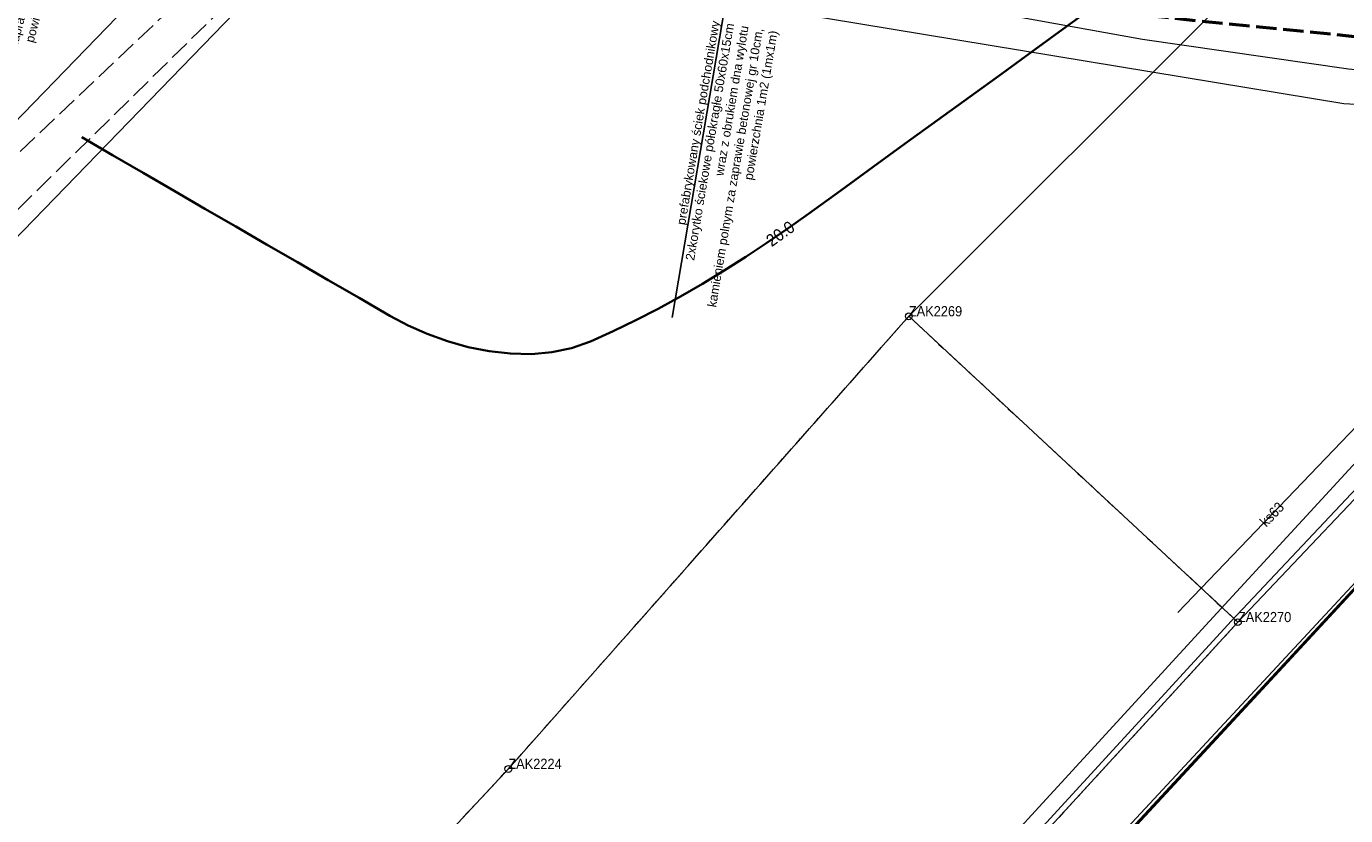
# Model space of a CAD drawing. Header units: metres. Extents: x 6551181 to 6555585, y 5935140 to 5937297.
# Tile 64 of 97: x 6551575 to 6551673, y 5935884 to 5935942. Entities that reach past the tile are written whole.
import ezdxf
from ezdxf import colors
from ezdxf.entities.mleader import LeaderData, LeaderLine
from ezdxf.enums import TextEntityAlignment as Align
from ezdxf.math import Vec2, Vec3

# ---------------------------------------------------------------- set-up
doc = ezdxf.new("R2010")
doc.units = ezdxf.units.M
for name, pattern in [('1.5_0.5', [2, 1.5, -0.5]), ('218-500', [1, 0.5, -0.5]), ('219-500', [0])]:
    doc.linetypes.add(name, pattern=pattern)
for name, color, linetype in [('202-Punkt graniczny stabilizowany trwale', 7, 'Continuous'), ('202-Punkt graniczny stabilizowany trwale-Atr103', 7, 'Continuous'), ('217-Granica konturu klasyfikcyjnego', 7, 'Continuous'), ('218-Granica użytku', 7, 'Continuous'), ('219-Linia granicy', 7, 'Continuous'), ('814-Warstwica pogrubiona linia', 7, 'Continuous'), ('814-Warstwica pogrubiona linia-Atr2', 7, 'Continuous'), ('jezdnia (powierzchnia)', 7, 'Continuous'), ('Obszar opracowania', 7, 'Continuous'), ('ogrodzenie trwałe (linia)', 7, 'Continuous'), ('przewód elektroenergetyczny (linia)', 7, 'Continuous'), ('przewód kanalizacyjny (linia)', 7, 'Continuous'), ('przewód kanalizacyjny (linia)-Atr1', 7, 'Continuous'), ('przewód wodociągowy (linia)', 7, 'Continuous')]:
    doc.layers.add(name, color=color, linetype=linetype)
doc.layers.add('_opis', color=7, linetype='Continuous', lineweight=18)
doc.styles.add('marcin', font='arial.ttf')
doc.styles.get("Standard").update_dxf_attribs({"font": 'arial.ttf'})
doc.linetypes.add('902-500', pattern='A,3.75,0,[1,ksztalty.shx,S=0.5,R=0,X=0,Y=0],3.75', length=7.5)

# ---------------------------------------------------------------- blocks, each defined once
blk = doc.blocks.new('202')
at = {"color": 0, "linetype": 'Continuous', "lineweight": -2}
blk.add_circle((0, 0), 2.5, dxfattribs=at)

msp = doc.modelspace()

# ---------------------------------------------------------------- linework, layer by layer
at = {"layer": '217-Granica konturu klasyfikcyjnego', "color": 3, "linetype": '1.5_0.5', "lineweight": 18, "flags": 128}
for points in [[(6551610.99, 5935887.27), (6551640.5, 5935920.63)], [(6551640.5, 5935920.63), (6551664.75, 5935898.09)], [(6551664.75, 5935898.09), (6551634.45, 5935865.04)], [(6551580.4, 5935854.45), (6551610.99, 5935887.27)]]:
    msp.add_lwpolyline(points, dxfattribs=at)
at = {"layer": '218-Granica użytku', "color": 3, "linetype": '218-500', "lineweight": 18, "flags": 128}
for points in [[(6551610.99, 5935887.27), (6551640.5, 5935920.63)], [(6551640.5, 5935920.63), (6551664.75, 5935898.09)], [(6551664.75, 5935898.09), (6551634.45, 5935865.04)], [(6551580.4, 5935854.45), (6551610.99, 5935887.27)]]:
    msp.add_lwpolyline(points, dxfattribs=at)
at = {"layer": '219-Linia granicy', "color": 7, "linetype": '219-500', "lineweight": 18, "flags": 128}
for points in [[(6551497.17, 5935846.43), (6551600.98, 5935953.52)], [(6551549.88, 5935909.42), (6551592.14, 5935953.02)], [(6551664.28, 5935944.42), (6551640.5, 5935920.63)], [(6551637.59, 5935862.05), (6551711.52, 5935941.81)], [(6551704.02, 5935939.52), (6551664.75, 5935898.09)], [(6551610.99, 5935887.27), (6551640.5, 5935920.63)], [(6551640.5, 5935920.63), (6551664.75, 5935898.09)], [(6551634.45, 5935865.04), (6551664.75, 5935898.09)], [(6551610.99, 5935887.27), (6551580.4, 5935854.45)]]:
    msp.add_lwpolyline(points, dxfattribs=at)
at = {"layer": '814-Warstwica pogrubiona linia', "color": 32, "linetype": 'Continuous', "lineweight": 35, "flags": 128}
msp.add_lwpolyline([(6551579.55, 5935933.83), (6551581.82, 5935932.513), (6551584.091, 5935931.196), (6551586.361, 5935929.879), (6551588.632, 5935928.563), (6551590.903, 5935927.247), (6551593.174, 5935925.931), (6551595.445, 5935924.616), (6551597.717, 5935923.3), (6551599.988, 5935921.985), (6551602.26, 5935920.67), (6551603.598, 5935919.959), (6551605.018, 5935919.33), (6551606.503, 5935918.794), (6551608.031, 5935918.365), (6551609.584, 5935918.056), (6551611.142, 5935917.88), (6551612.687, 5935917.85), (6551614.197, 5935917.98), (6551615.655, 5935918.282), (6551617.04, 5935918.77), (6551618.714, 5935919.528), (6551620.377, 5935920.336), (6551622.028, 5935921.19), (6551623.666, 5935922.089), (6551625.288, 5935923.027), (6551626.893, 5935924.001), (6551628.479, 5935925.008), (6551630.046, 5935926.044), (6551631.59, 5935927.106), (6551633.11, 5935928.19), (6551635.487, 5935929.914), (6551637.864, 5935931.638), (6551640.241, 5935933.362), (6551642.618, 5935935.086), (6551644.995, 5935936.811), (6551647.372, 5935938.535), (6551649.749, 5935940.259), (6551652.126, 5935941.983), (6551654.503, 5935943.706)], dxfattribs=at)
at = {"layer": 'jezdnia (powierzchnia)', "color": 7, "linetype": '1.5_0.5', "lineweight": 18, "flags": 128}
msp.add_lwpolyline([(6551598.34, 5935954.89), (6551601.02, 5935954.23), (6551574.71, 5935928.38), (6551549.74, 5935901.18), (6551522.24, 5935870.53), (6551497.4, 5935843.67), (6551494.8, 5935846.86), (6551519.75, 5935872.77), (6551547.54, 5935903.36), (6551572.52, 5935930.42)], close=True, dxfattribs=at)
at = {"layer": 'Obszar opracowania', "color": 6, "linetype": '1.5_0.5', "lineweight": 50, "flags": 128}
msp.add_lwpolyline([(6551818.32, 5935949.48), (6551816.4, 5935927.1), (6551691.07, 5935939.45), (6551655.04, 5935943.08), (6551594.88, 5935952.7), (6551558.27, 5935964.37), (6551521.83, 5935986.07), (6551479.91, 5936013.47), (6551430.28, 5936048.68), (6551403.2, 5936073.55), (6551351.97, 5936127.26), (6551339.98, 5936140.06), (6551355.92, 5936154.02), (6551383.22, 5936127.23), (6551398.41, 5936112.34), (6551441.88, 5936067.29), (6551466.09, 5936048.26), (6551498.73, 5936021.85), (6551519.95, 5936008.26), (6551556.28, 5935985.89), (6551583.14, 5935974.91), (6551603.83, 5935970.55), (6551675.12, 5935961.01)], close=True, dxfattribs=at)
at = {"layer": 'ogrodzenie trwałe (linia)', "color": 7, "linetype": '902-500', "lineweight": 35, "flags": 128}
msp.add_lwpolyline([(6551637.56, 5935861.86), (6551678.26, 5935905.8), (6551709.25, 5935939.13), (6551710.86, 5935937.79)], dxfattribs=at)
at = {"layer": 'przewód elektroenergetyczny (linia)', "color": 1, "linetype": 'Continuous', "lineweight": 18, "flags": 128}
for points in [[(6551607.77, 5935830.38), (6551706.45, 5935936.58), (6551702.7, 5935938.88), (6551703.09, 5935939.61), (6551703.81, 5935939.19)], [(6551594.84, 5935840.16), (6551603.76, 5935832.2), (6551664.28, 5935898.19), (6551698.39, 5935934.41), (6551701.59, 5935938.16)]]:
    msp.add_lwpolyline(points, dxfattribs=at)
at = {"layer": 'przewód kanalizacyjny (linia)', "color": 34, "linetype": 'Continuous', "lineweight": 18, "flags": 128}
for points in [[(6551830.09, 5935927.21), (6551797.73, 5935929.11), (6551750.54, 5935931.89), (6551740.3, 5935932.51), (6551696.81, 5935934.92), (6551695.04, 5935935.02), (6551672.56, 5935936.3), (6551601.22, 5935948.08), (6551585.99, 5935952), (6551572.4, 5935954.03)], [(6551660.33, 5935898.81), (6551694.77, 5935934.72), (6551695.04, 5935935.02)]]:
    msp.add_lwpolyline(points, dxfattribs=at)
at = {"layer": 'przewód wodociągowy (linia)', "color": 5, "linetype": 'Continuous', "lineweight": 18, "flags": 128}
for points in [[(6551697.7, 5935936.28), (6551672.91, 5935938.85), (6551657.71, 5935941.03), (6551592.52, 5935952.79), (6551567.9, 5935958.78), (6551567.56, 5935958.94)], [(6551697.7, 5935936.28), (6551697.46, 5935935.98), (6551662.65, 5935898.16), (6551598.2, 5935827.9), (6551594.31, 5935823.88), (6551592.86, 5935822.56), (6551592.21, 5935821.94)]]:
    msp.add_lwpolyline(points, dxfattribs=at)

# ---------------------------------------------------------------- block references
at = {"layer": '202-Punkt graniczny stabilizowany trwale', "color": 7, "linetype": 'Continuous', "lineweight": 18, "xscale": 0.1, "yscale": 0.1}
for p in [(6551640.5, 5935920.63), (6551664.75, 5935898.09), (6551610.99, 5935887.27)]:
    msp.add_blockref('202', p, dxfattribs=at)

# ---------------------------------------------------------------- texts
at = {"layer": '202-Punkt graniczny stabilizowany trwale-Atr103', "color": 7, "width": 0.9}
for s, p in [('ZAK2269', (6551640.5, 5935920.63)), ('ZAK2270', (6551664.75, 5935898.09)), ('ZAK2224', (6551610.99, 5935887.27))]:
    msp.add_text(s, height=0.75, dxfattribs=at).set_placement(p)
at = {"layer": '814-Warstwica pogrubiona linia-Atr2', "color": 32, "width": 0.9}
msp.add_text('20.0', height=0.9, rotation=35.303, dxfattribs=at).set_placement((6551631.03, 5935926.72), align=Align.MIDDLE_CENTER)
at = {"layer": 'przewód kanalizacyjny (linia)-Atr1', "color": 34, "width": 0.9}
msp.add_text('ks63', height=0.75, rotation=46.197, dxfattribs=at).set_placement((6551666.57, 5935905.32), align=Align.MIDDLE_LEFT)

# ---------------------------------------------------------------- leaders
at = {"layer": '_opis'}
ml = msp.add_multileader_mtext('Standard', dxfattribs=at)
ml.set_content('prefabrykowany ściek podchodnikowy\\P2xkorytko ściekowe półokragłe 50x60x15cm\\Pwraz z obrukiem dna wylotu\\P kamieniem polnym za zaprawie betonowej gr 10cm, \\Ppowierzchnia 1m2 (1mx1m)  ', color=256, style='marcin')
ml.set_leader_properties()
ml.build(insert=Vec2(0, 0))
ml.multileader.update_dxf_attribs({"text_right_attachment_type": 6, "dogleg_length": 0.36, "arrow_head_size": 0.18})
ctx = ml.context
ctx.base_point, ctx.char_height, ctx.arrow_head_size, ctx.landing_gap_size, ctx.plane_origin, ctx.plane_x_axis, ctx.plane_y_axis = Vec3(6551569.0628, 5935932.2764), 0.65, 0.18, 0.09, Vec3(6551562.044, 5936009.0362), Vec3(0.2535114, 0.9673324), Vec3(-0.9673324, 0.2535114)
ctx.right_attachment, ctx.text_align_type = 6, 2
notes = []
notes.append((ctx, [(0, (1, 1, 0), (6551574.9343, 5935953.0216), (-0.2535114, -0.9673324), 0.36, [(0, [(6551586.8937, 5935966.5135)], 0, [])])]))
ctx.mtext.insert, ctx.mtext.text_direction, ctx.mtext.rotation, ctx.mtext.alignment, ctx.mtext.flow_direction = Vec3(6551574.0066, 5935952.7995), Vec3(0.2535114, 0.9673324), 1.3144878, 3, 5
ml = msp.add_multileader_mtext('Standard', dxfattribs=at)
ml.set_content('prefabrykowany ściek podchodnikowy\\P2xkorytko ściekowe półokragłe 50x60x15cm\\Pwraz z obrukiem dna wylotu\\P kamieniem polnym za zaprawie betonowej gr 10cm, \\Ppowierzchnia 1m2 (1mx1m)  ', color=256, style='marcin')
ml.set_leader_properties()
ml.build(insert=Vec2(0, 0))
ml.multileader.update_dxf_attribs({"text_right_attachment_type": 6, "dogleg_length": 0.36, "arrow_head_size": 0.18})
ctx = ml.context
ctx.base_point, ctx.char_height, ctx.arrow_head_size, ctx.landing_gap_size, ctx.plane_origin, ctx.plane_x_axis, ctx.plane_y_axis = Vec3(6551622.8175, 5935921.5795), 0.65, 0.18, 0.09, Vec3(6551609.0233, 5935997.4151), Vec3(0.166783, 0.9859936), Vec3(-0.9859936, 0.166783)
ctx.right_attachment, ctx.text_align_type = 6, 2
notes.append((ctx, [(0, (1, 1, 0), (6551626.8273, 5935942.7634), (-0.166783, -0.9859936), 0.36, [(0, [(6551637.9244, 5935957.0868)], 0, [])])]))
ctx.mtext.insert, ctx.mtext.text_direction, ctx.mtext.rotation, ctx.mtext.alignment, ctx.mtext.flow_direction = Vec3(6551625.9229, 5935942.4599), Vec3(0.166783, 0.9859936), 1.4032302, 3, 5
for ctx, leaders in notes:
    for number, flags, end, landing, length, lines in leaders:
        leader = LeaderData()
        leader.index, (leader.has_last_leader_line, leader.has_dogleg_vector, leader.attachment_direction) = number, flags
        leader.last_leader_point, leader.dogleg_vector, leader.dogleg_length = Vec3(end), Vec3(landing), length
        for number, points, colour, breaks in lines:
            line = LeaderLine()
            line.index, line.vertices, line.color, line.breaks = number, Vec3.list(points), colors.encode_raw_color(colour), breaks
            leader.lines.append(line)
        ctx.leaders.append(leader)

doc.saveas('drawing.dxf')
